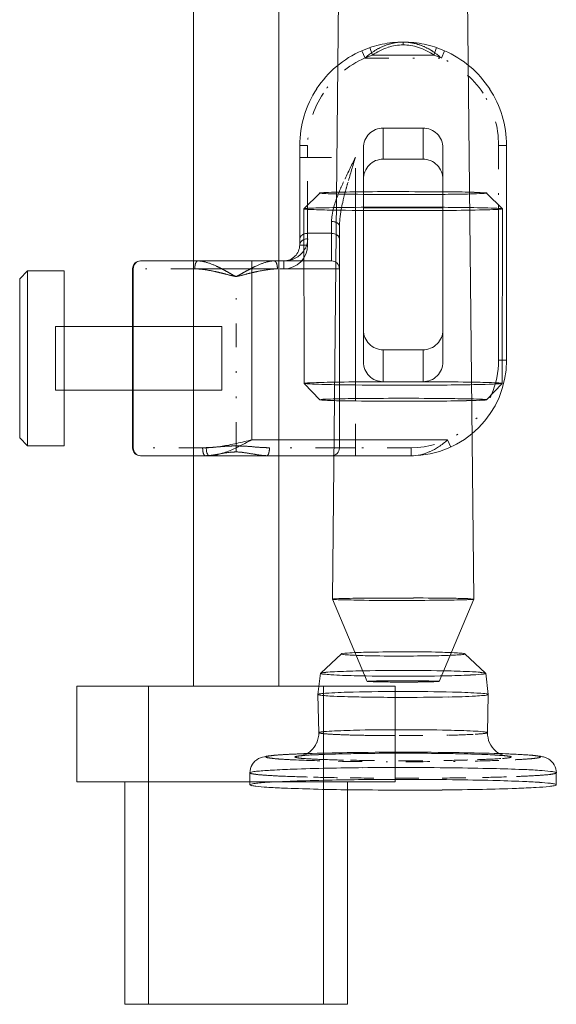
# Model space of a CAD drawing. Header units: millimetres. Extents: x -48 to 1379, y -71 to 1988.
# Tile 13 of 20: x 464 to 532, y 1370 to 1494. Entities that reach past the tile are written whole.
import ezdxf

# ---------------------------------------------------------------- set-up
doc = ezdxf.new("R2010")
doc.units = ezdxf.units.MM
doc.header["$MEASUREMENT"] = 0
doc.linetypes.add('DASHEDBIDOT', pattern=[12.4, 3, -3, 0.2, -3, 0.2, -3])
for name, color, linetype, true_color in [('Default', 7, 'Continuous', 0xffffff), ('sichtbar', 7, 'Continuous', 0xffffff), ('Tang verdeckt', 7, 'Continuous', 0xffffff), ('Tangente', 7, 'Continuous', 0xffffff), ('unsichtbar', 7, 'Continuous', 0xffffff)]:
    doc.layers.add(name, color=color, linetype=linetype, true_color=true_color)

msp = doc.modelspace()

# ---------------------------------------------------------------- linework, layer by layer
at = {"layer": 'Default', "color": 4, "linetype": 'Continuous', "lineweight": 5, "true_color": 0x00ffff}
for p, q in [((512.58, 1491.47), (512.58, 1491.12)), ((508.39, 1490.78), (508.71, 1489.83)), ((516.79, 1490.78), (516.46, 1489.83)), ((499.58, 1466.68), (499.58, 1476.95)), ((510.08, 1476.75), (515.08, 1476.75)), ((500.58, 1467.42), (500.58, 1471)), ((503.58, 1468.91), (503.58, 1467.42)), ((504.58, 1468.29), (504.58, 1466.68)), ((499.58, 1465.95), (499.58, 1466.68)), ((500.58, 1466.73), (500.58, 1467.42)), ((503.58, 1467.42), (503.58, 1463.95)), ((504.58, 1466.68), (504.58, 1462.95)), ((499.58, 1465.95), (500.58, 1465.95)), ((486.78, 1463.95), (479.58, 1463.95)), ((493.58, 1463.95), (493.58, 1462.95)), ((500.1, 1463.95), (496.38, 1463.95)), ((497.58, 1463.95), (497.58, 1462.95)), ((503.58, 1463.95), (500.1, 1463.95)), ((465.38, 1462.69), (465.38, 1451.7)), ((469.98, 1451.7), (469.98, 1462.69)), ((486.38, 1462.95), (493.58, 1462.95)), ((504.58, 1462.95), (500.1, 1462.95)), ((464.38, 1461.69), (464.38, 1451.7)), ((468.88, 1451.7), (468.88, 1455.7)), ((489.78, 1451.7), (489.78, 1455.7)), ((464.38, 1451.7), (464.38, 1441.7)), ((465.38, 1451.7), (465.38, 1440.7)), ((468.88, 1447.7), (468.88, 1451.7)), ((469.98, 1440.7), (469.98, 1451.7)), ((489.78, 1447.7), (489.78, 1451.7)), ((525.03, 1451.45), (524.58, 1451.45)), ((518.58, 1440.54), (518.17, 1441.45)), ((487.71, 1439.45), (479.58, 1439.45)), ((503.58, 1439.45), (495.46, 1439.45)), ((506.58, 1439.45), (503.58, 1439.45)), ((502.22, 1412.09), (502.21, 1412.08)), ((522.96, 1412.08), (522.95, 1412.09))]:
    msp.add_line(p, q, dxfattribs=at)
at = {"layer": 'Default', "color": 4, "linetype": 'DASHEDBIDOT', "lineweight": 5, "true_color": 0x00ffff}
for p, q in [((507.39, 1490.39), (507.79, 1489.47)), ((517.79, 1490.39), (517.39, 1489.47)), ((499.58, 1478.47), (500.58, 1478.47)), ((525.58, 1478.47), (524.58, 1478.47)), ((499.58, 1476.95), (500.58, 1476.95)), ((500.58, 1471), (500.58, 1476.95)), ((486.38, 1462.95), (478.58, 1462.95)), ((500.1, 1462.95), (496.78, 1462.95)), ((491.58, 1462), (491.58, 1461.97)), ((525.58, 1451.45), (525.03, 1451.45)), ((487.38, 1440.45), (478.58, 1440.45)), ((491.58, 1439.91), (491.58, 1440.68)), ((504.58, 1440.45), (495.78, 1440.45)), ((506.58, 1440.45), (504.58, 1440.45)), ((506.58, 1439.45), (506.58, 1440.45)), ((513.58, 1439.45), (513.58, 1440.45))]:
    msp.add_line(p, q, dxfattribs=at)
at = {"layer": 'Default', "color": 131, "linetype": 'Continuous', "lineweight": 5, "true_color": 0xa0ffff}
for p, q in [((471.58, 1410.45), (491.58, 1410.45)), ((491.58, 1410.45), (502.01, 1410.45)), ((502.01, 1410.45), (511.58, 1410.45)), ((471.58, 1398.45), (491.58, 1398.45)), ((491.58, 1398.45), (493.33, 1398.45)), ((493.33, 1398.45), (511.58, 1398.45)), ((477.58, 1370.45), (491.58, 1370.45)), ((491.58, 1370.45), (505.58, 1370.45))]:
    msp.add_line(p, q, dxfattribs=at)
at = {"layer": 'Default', "color": 4, "linetype": 'Continuous', "lineweight": 5, "true_color": 0x00ffff}
for centre, radius, start, end in [((512.6, 1478.42), 13.05, 101.7715, 113.5116), ((512.59, 1478.46), 13.01, 90.0123, 101.7715), ((512.59, 1485.08), 6.04, 90.0222, 108.3421), ((512.58, 1478.42), 13.05, 78.2356, 89.9967), ((512.57, 1485), 6.12, 71.6883, 89.8981), ((512.6, 1478.51), 12.96, 66.4336, 78.2356), ((512.57, 1478.49), 12.98, 113.5159, 146.7833), ((512.6, 1478.4), 12.07, 108.8019, 111.1568), ((513.18, 1483.28), 7.93, 108.3421, 124.3055), ((512.03, 1483.34), 7.86, 55.6377, 71.6883), ((512.58, 1478.47), 12.01, 68.7895, 71.152), ((512.59, 1478.48), 12.99, 33.1997, 66.4219), ((512.59, 1478.44), 12.03, 111.1568, 113.516), ((512.6, 1478.51), 11.96, 66.4221, 68.7895), ((512.6, 1478.47), 13.01, 146.7833, 180), ((512.57, 1478.47), 13.01, 0, 33.1997), ((510.08, 1478.16), 2.5, 89.9851, 180), ((515.08, 1478.16), 2.5, 0, 90.0149), ((510.08, 1474.28), 2.47, 90, 135.4913), ((515.08, 1474.28), 2.47, 44.5087, 90), ((510.16, 1474.2), 2.57, 135.4913, 180), ((515.01, 1474.2), 2.57, 0, 44.5087), ((502.32, 1473.44), 0.986, 255.9308, 263.8153), ((502.11, 1472.46), 0.0399, 98.3066, 134.6673), ((502.61, 1469.09), 3.44, 94.4566, 98.3066), ((503.32, 1459.95), 12.61, 92.1236, 94.4566), ((506.51, 1373.96), 98.66, 91.2895, 92.1236), ((526.68, 1463.56), 23.92, 157.7915, 160.5718), ((509.37, 1246.67), 225.98, 90.49, 91.2895), ((549.43, 1461.11), 45.6, 165.3827, 167.0859), ((512.58, 871.04), 601.63, 90, 90.48999), ((512.58, 871.04), 601.62, 89.4402, 90), ((516.85, 1308.13), 164.52, 88.3697, 89.4402), ((520.18, 1425.04), 47.55, 86.5765, 88.3697), ((522.52, 1476.09), 3.65, 274.0345, 278.8844), ((523.02, 1472.42), 0.0939, 45.3327, 86.5765), ((502.83, 1478.08), 5.66, 263.8153, 267.4093), ((505.55, 1538.22), 65.86, 267.4093, 268.4627), ((508.55, 1650.17), 177.85, 268.4627, 269.4503), ((516.18, 1467.26), 12.78, 160.5718, 164.3761), ((524.44, 1466.84), 19.96, 167.0859, 169.6606), ((512.58, 2070.26), 597.96, 269.45033, 269.98897), ((512.58, 2076.97), 604.67, 269.98897, 270.46156), ((515.46, 1720.33), 248.02, 270.4616, 271.1995), ((518.25, 1586.77), 114.43, 271.1995, 271.9741), ((521.64, 1488.57), 16.17, 271.9741, 274.0345), ((500.11, 1470.47), 0.04, 99.9565, 134.6673), ((500.1, 1470.5), 0.0236, 180.1832, 265.059), ((500.5, 1468.23), 2.32, 95.462, 99.9565), ((501.94, 1491.82), 21.43, 265.059, 267.6253), ((501.09, 1462.11), 8.47, 92.6154, 95.462), ((503.94, 1399.59), 71.06, 91.6328, 92.6154), ((505.01, 1565.85), 95.52, 267.6253, 269.1942), ((507.49, 1275.14), 195.55, 90.5602, 91.6328), ((512.48, 1468.3), 8.94, 164.3761, 171.0047), ((512.29, 2082.87), 612.59, 269.19417, 269.81367), ((520.41, 1467.57), 15.86, 169.6606, 174.0388), ((512.58, 754.02), 716.69, 90, 90.56025), ((512.77, 2232.24), 761.96, 269.81367, 270.40428), ((512.58, 754.03), 716.68, 89.39443, 90), ((516.28, 1735.22), 264.93, 270.4043, 271.4059), ((518.53, 1316.7), 153.98, 88.0879, 89.3944), ((520.31, 1570.74), 100.4, 271.4059, 272.2328), ((522.37, 1431.69), 38.93, 86.0847, 88.0879), ((523.65, 1485.18), 14.77, 272.2328, 274.3886), ((524.48, 1474.33), 3.89, 274.3886, 278.8337), ((525.02, 1470.43), 0.0981, 45.3327, 86.0847), ((525.08, 1470.5), 0.0139, 278.8337, 359.8168), ((508.84, 1468.88), 5.25, 171.0047, 179.6555), ((503.58, 1467.3), 1.61, 73.8368, 90), ((503.75, 1467.87), 1.01, 53.3986, 73.8368), ((514.01, 1468.24), 9.43, 174.0388, 179.7194), ((503.95, 1468.15), 0.668, 30.3295, 53.3986), ((504.19, 1468.29), 0.39, 0.0002, 30.3295), ((500.55, 1466.21), 1.21, 101.0694, 112.8436), ((500.56, 1465.58), 1.15, 101.7938, 114.1957), ((500.58, 1466.05), 1.36, 90, 101.0694), ((500.58, 1465.46), 1.27, 90, 101.7938), ((497.88, 1466.76), 2.71, 342.1949, 359.5848), ((503.58, 1466.14), 1.27, 53.7462, 90), ((503.98, 1466.68), 0.604, 0, 53.7462), ((497.58, 1465.95), 3, 270.0264, 0.0111), ((497.55, 1465.97), 2.03, 315.0232, 359.477), ((497.95, 1466.73), 2.63, 324.5561, 342.1949), ((479.58, 1462.95), 1, 90, 180), ((479.58, 1463.06), 0.89, 90, 136.9749), ((497.58, 1465.94), 1.99, 270.0404, 315.0232), ((479.7, 1462.95), 1.05, 136.9749, 180), ((510.08, 1455.27), 2.5, 180, 270.0149), ((515.08, 1455.27), 2.5, 269.9851, 0), ((510.08, 1451.26), 2.5, 180, 270.0149), ((515.08, 1451.26), 2.5, 269.9851, 0), ((500.16, 1448.54), 0.0154, 97.7423, 180.1832), ((500.21, 1448.6), 0.089, 223.3181, 266.0443), ((500.93, 1442.88), 5.73, 93.8241, 97.7423), ((502.81, 1486.19), 37.77, 266.0443, 268.0705), ((501.83, 1429.39), 19.25, 92.1917, 93.8241), ((504.76, 1352.79), 95.9, 91.4603, 92.1917), ((506.45, 1594.12), 145.76, 268.0705, 269.3518), ((507.53, 1244.29), 204.44, 90.6643, 91.4603), ((512.56, 2134.23), 685.91, 269.3518, 269.94246), ((512.28, 834.35), 614.41, 90.20517, 90.66433), ((512.61, 2182.73), 734.41, 269.94246, 270.54241), ((512.89, 835.7), 613.06, 89.32352, 89.79483), ((517.84, 1629.94), 181.59, 270.5424, 271.749), ((517.84, 1254.65), 194.08, 88.4859, 89.3235), ((520.8, 1366.72), 81.97, 87.4945, 88.4859), ((521.56, 1508.05), 59.64, 271.749, 272.8211), ((524.02, 1440.32), 8.3, 84.3785, 87.4945), ((524.19, 1454.8), 6.32, 272.8211, 276.1141), ((524.65, 1446.71), 1.88, 78.775, 84.3785), ((524.68, 1450.16), 1.67, 276.1141, 281.0683), ((525, 1448.56), 0.0333, 281.0683, 316.6819), ((525.01, 1448.54), 0.0111, 359.8168, 78.775), ((502.86, 1440.56), 5.98, 93.4247, 97.4661), ((502.14, 1446.53), 0.0686, 223.3181, 265.6601), ((503.98, 1470.85), 24.46, 265.6601, 267.8526), ((503.86, 1423.92), 22.66, 91.8835, 93.4247), ((506.97, 1329.25), 117.38, 91.2063, 91.8835), ((509.66, 1201.57), 245.09, 90.47, 91.2063), ((512.58, 845.04), 601.63, 90, 90.46998), ((512.58, 845.04), 601.63, 89.49383, 90), ((516.04, 1235.66), 210.99, 88.6391, 89.4938), ((519.05, 1362.52), 84.1, 87.6213, 88.6391), ((522.28, 1440.26), 6.29, 83.9004, 87.6213), ((522.42, 1451.41), 4.98, 273.8974, 277.3978), ((522.84, 1445.47), 1.05, 76.2501, 83.9004), ((523.05, 1446.51), 0.0411, 277.3978, 316.6819), ((506.63, 1541.6), 95.26, 267.8526, 269.2235), ((512.34, 1962.44), 516.14, 269.2235, 269.8124), ((512.72, 2079.46), 633.15, 269.81241, 270.35229), ((514.91, 1723.53), 277.22, 270.3523, 271.1682), ((518.1, 1566.89), 120.54, 271.1682, 271.9231), ((521.56, 1464.03), 17.63, 271.9231, 273.8974), ((479.58, 1440.45), 1, 180, 270), ((479.7, 1440.45), 1.05, 180, 223.0251), ((487.78, 1450.61), 10.16, 270.3578, 276.8289), ((490.62, 1440.45), 2.78, 180, 189.6862), ((486.26, 1463.3), 22.94, 276.8289, 281.1351), ((484.1, 1474.25), 34.1, 281.1351, 282.817), ((483.91, 1456.71), 17.99, 292.6237, 295.8427), ((462.37, 1569.76), 132.05, 282.817, 283.6717), ((459.36, 1507.41), 74.31, 295.8427, 297.4262), ((513.08, 1446.47), 7.12, 293.7541, 303.813), ((511.83, 1448.35), 9.37, 303.813, 312.5752), ((479.58, 1440.34), 0.89, 223.0251, 270), ((489.17, 1440.2), 1.31, 189.6862, 203.8007), ((488.52, 1439.91), 0.596, 203.8007, 225.2786), ((488.2, 1439.59), 0.143, 225.2786, 270), ((488.15, 1443.86), 4.42, 270.6171, 284.1928), ((486.43, 1450.65), 11.42, 284.1928, 292.6237), ((513.58, 1444.95), 5.51, 270.0014, 282.2677), ((513.42, 1445.71), 6.28, 282.2677, 293.7541), ((503.97, 1420), 1.43, 95.5046, 101.3075), ((503.72, 1421.41), 0.0386, 202.8735, 266.6185), ((506.26, 1464.33), 43.03, 266.6185, 268.4301), ((504.47, 1414.78), 6.68, 92.303, 95.5046), ((507.19, 1347.15), 74.37, 91.3436, 92.303), ((509.11, 1568.47), 147.2, 268.4301, 269.4513), ((510.04, 1225.72), 195.83, 90.4129, 91.3436), ((512.58, 1931.09), 509.85, 269.4513, 270), ((512.5, 884.22), 537.33, 89.851, 90.4129), ((512.58, 1931.1), 509.85, 270, 270.4943), ((512.72, 968.76), 452.8, 89.2368, 89.851), ((515.36, 1609.34), 188.08, 270.4943, 271.3082), ((517.75, 1346.23), 75.3, 87.7307, 89.2368), ((517.85, 1500.23), 78.94, 271.3082, 272.2347), ((520.05, 1404.3), 17.17, 85.2615, 87.7307), ((520.63, 1428.92), 7.58, 272.2347, 275.2252), ((521.16, 1423.12), 1.76, 275.2252, 280.0694), ((521.46, 1421.4), 0.0176, 0.5989, 85.2615), ((521.47, 1421.4), 0.0138, 280.0694, 337.1265), ((504.84, 1414.52), 0.0105, 132.9625, 229.4415), ((504.95, 1414.4), 0.169, 96.0668, 132.9625), ((504.92, 1414.61), 0.133, 229.4415, 253.7238), ((505.2, 1415.55), 1.11, 253.7238, 264.1116), ((507.34, 1391.94), 22.76, 92.9386, 96.0668), ((507.03, 1433.29), 18.95, 264.1116, 266.6193), ((509.24, 1470.76), 56.48, 266.6193, 268.8102), ((509.78, 1344.36), 70.4, 91.0584, 92.9386), ((512.58, 1631.54), 217.3, 268.8102, 269.927), ((512.58, 1192.62), 222.16, 90, 91.0584), ((512.59, 1640.33), 226.08, 269.927, 270.9867), ((512.58, 1192.62), 222.17, 88.9474, 90), ((515.17, 1490.33), 76.06, 270.9867, 272.8135), ((515.36, 1343.43), 71.33, 87.0897, 88.9474), ((517.42, 1444.62), 30.3, 272.8135, 274.6268), ((517.52, 1386.04), 28.67, 85.3312, 87.0897), ((519.54, 1410.79), 3.84, 80.5236, 85.3312), ((519.58, 1417.96), 3.55, 274.6268, 279.9287), ((519.98, 1413.4), 1.19, 74.0844, 80.5236), ((520.08, 1415.07), 0.617, 279.9287, 293.6114), ((520.29, 1414.48), 0.0688, 47.0375, 74.0844), ((520.32, 1414.52), 0.0125, 293.6114, 47.0375), ((502.23, 1412.07), 0.0174, 172.9957, 242.8279), ((502.28, 1412.02), 0.095, 105.3638, 132.9625), ((502.41, 1412.44), 0.426, 242.8279, 256.0959), ((502.73, 1410.38), 1.79, 99.0705, 105.3638), ((502.79, 1413.94), 1.98, 256.0959, 264.0304), ((503.32, 1406.69), 5.53, 94.7063, 99.0705), ((504.92, 1434.36), 22.5, 264.0304, 266.3808), ((505.85, 1375.96), 36.37, 93.0052, 94.7063), ((507.86, 1480.8), 69.04, 266.3808, 268.8006), ((508.73, 1321.08), 91.32, 91.0717, 93.0052), ((512.58, 1115.23), 297.21, 90, 91.0717), ((512.58, 1115.23), 297.21, 88.9116, 90), ((516.13, 1511.67), 99.93, 271.0176, 272.8277), ((516.56, 1324.59), 87.81, 86.9093, 88.9116), ((519.12, 1451.13), 39.31, 272.8277, 274.7693), ((519.41, 1377.43), 34.9, 85.2939, 86.9093), ((521.77, 1406.05), 6.17, 81.4522, 85.2939), ((522.07, 1415.73), 3.79, 274.7693, 281.0266), ((522.38, 1410.08), 2.1, 75.359, 81.4522), ((522.64, 1412.82), 0.823, 281.0266, 291.9304), ((522.88, 1412.02), 0.0993, 47.0375, 75.359), ((522.94, 1412.07), 0.02, 291.9304, 7.0043), ((512.58, 1706.39), 294.68, 268.8006, 269.9718), ((508.54, 1406.38), 4.71, 92.8249, 95.9988), ((508.07, 1411.07), 0.0238, 202.8735, 267.2279), ((509.86, 1448.11), 37.1, 267.2279, 268.775), ((509.09, 1395.12), 15.99, 91.5682, 92.8249), ((510.66, 1337.98), 73.15, 90.9807, 91.5682), ((511.29, 1514.97), 103.98, 268.775, 269.5254), ((511.69, 1277.95), 133.19, 90.4016, 90.9807), ((512.58, 1670.95), 259.97, 269.5254, 270), ((512.58, 1149.93), 261.21, 89.988, 90.4016), ((512.59, 1711.04), 299.33, 269.9718, 271.0176), ((512.58, 1670.95), 259.97, 270, 270.4117), ((512.58, 1152.7), 258.44, 89.512, 89.988), ((513.51, 1542.13), 131.14, 270.4117, 270.9913), ((513.93, 1310.23), 100.9, 88.7502, 89.512), ((514.83, 1465.67), 54.67, 270.9913, 272.3735), ((515.37, 1376.53), 34.59, 87.1176, 88.7502), ((517.1, 1411.07), 0.0277, 272.3735, 337.1265), ((517.11, 1411.07), 0.0105, 337.1265, 87.1176), ((501.91, 1409.41), 0.0252, 111.5478, 172.9957), ((501.9, 1409.42), 0.0206, 181.1321, 244.6566), ((502.21, 1408.66), 0.834, 101.3584, 111.5478), ((502.12, 1409.87), 0.519, 244.6566, 256.6858), ((502.46, 1411.3), 2, 256.6858, 263.3293), ((502.67, 1406.36), 3.18, 95.6087, 101.3584), ((504.06, 1425.02), 15.8, 263.3293, 265.6888), ((504.81, 1384.56), 25.09, 93.5627, 95.6087), ((507.82, 1336.19), 73.55, 91.1713, 93.5627), ((512.58, 1103.23), 306.56, 90, 91.1713), ((512.58, 1103.23), 306.56, 88.8437, 90), ((517.23, 1333.23), 76.51, 86.5291, 88.8437), ((520.29, 1383.76), 25.89, 84.3257, 86.5291), ((522.28, 1413.96), 4.69, 275.0209, 279.758), ((522.6, 1407), 2.54, 77.2826, 84.3257), ((522.86, 1410.57), 1.25, 279.758, 289.0987), ((523.02, 1408.88), 0.608, 66.1714, 77.2826), ((523.26, 1409.42), 0.0234, 7.0043, 66.1714), ((523.26, 1409.42), 0.0253, 289.0987, 358.8679), ((505.41, 1442.88), 33.72, 265.6888, 267.3687), ((508.92, 1519.31), 110.23, 267.3687, 268.2978), ((510.82, 1583.14), 174.08, 268.2978, 269.1968), ((512.57, 1708.07), 299.02, 269.1968, 269.8827), ((512.6, 1724.67), 315.62, 269.8827, 271.036), ((516.71, 1497.57), 88.49, 271.036, 273.2144), ((519.86, 1441.4), 32.23, 273.2144, 275.0209), ((499, 1404.55), 2.98, 335.911, 1.1336), ((502, 1404.61), 0.0232, 110.3371, 181.1321), ((502.35, 1403.67), 1.03, 100.37, 110.3371), ((502.97, 1400.32), 4.44, 94.6665, 100.37), ((505.98, 1363.45), 41.43, 92.801, 94.6665), ((508.97, 1302.25), 102.7, 91.0297, 92.801), ((512.58, 1101.13), 303.86, 90, 91.0297), ((512.58, 1101.13), 303.85, 88.9318, 90), ((516.49, 1310.82), 94.12, 87.0124, 88.9318), ((519.49, 1368.29), 36.58, 85.1411, 87.0124), ((522.22, 1400.42), 4.33, 79.7, 85.1411), ((522.81, 1403.65), 1.05, 69.7899, 79.7), ((523.17, 1404.61), 0.0233, 358.8679, 69.7899), ((526.17, 1404.55), 2.98, 178.8664, 204.089), ((499.01, 1404.55), 2.96, 310.6004, 335.911), ((526.15, 1404.55), 2.96, 204.089, 229.3996), ((505.14, 1264.93), 137.14, 91.9348, 93.2984), ((499.19, 1404.23), 2.6, 288.9827, 300.1567), ((499, 1404.56), 2.98, 300.1567, 310.6004), ((509.13, 1149.89), 252.24, 90.8168, 91.9601), ((508.22, 1254.37), 147.62, 91.5845, 92.7045), ((508.38, 1250.34), 151.65, 91.6463, 92.3171), ((510.62, 1172.35), 229.67, 90.7161, 91.6463), ((510.76, 1162.43), 239.59, 90.6963, 91.5845), ((512.58, 907.89), 494.27, 90, 90.8168), ((512.57, 1016.19), 385.84, 89.9985, 90.7161), ((512.58, 1012.22), 389.81, 90, 90.6963), ((512.58, 907.89), 494.27, 89.1832, 90), ((512.4, 996.48), 405.55, 89.2794, 89.9744), ((512.58, 1012.22), 389.81, 89.3031, 90), ((514.41, 1162.63), 239.39, 88.4138, 89.3031), ((514.65, 1175.4), 226.62, 88.3496, 89.2794), ((516.03, 1149.89), 252.24, 88.0399, 89.1832), ((516.96, 1254.56), 147.43, 87.294, 88.4138), ((516.9, 1253.45), 148.53, 87.6688, 88.3496), ((526.17, 1404.56), 2.98, 229.3996, 239.8433), ((520.02, 1264.76), 137.31, 86.6966, 88.0626), ((525.98, 1404.23), 2.6, 239.8433, 251.0173), ((495.41, 1399.52), 2.09, 118.7744, 149.0674), ((495.42, 1399.51), 2.1, 104.3137, 118.7744), ((496.67, 1394.6), 7.16, 96.4921, 104.3137), ((498.69, 1376.88), 25, 93.2984, 96.4921), ((498.42, 1406.48), 4.98, 285.6401, 288.9827), ((499.93, 1401.16), 0.556, 94.7939, 108.2417), ((503.83, 1354.68), 47.21, 93.3377, 94.7939), ((502.76, 1369.88), 31.98, 92.7045, 95.1112), ((504.9, 1336.4), 65.51, 92.3171, 93.3377), ((520.31, 1337.28), 64.64, 86.6367, 87.6688), ((522.41, 1369.89), 31.96, 84.8888, 87.294), ((521.38, 1355.44), 46.44, 85.1815, 86.6367), ((526.75, 1406.48), 4.98, 251.0173, 254.3599), ((525.24, 1401.17), 0.548, 71.7583, 85.1815), ((526.5, 1377.09), 24.79, 83.4813, 86.6966), ((528.04, 1390.62), 11.17, 81.4338, 83.4813), ((528.84, 1395.92), 5.81, 78.5948, 81.4338), ((529.36, 1398.49), 3.19, 69.7869, 78.5948), ((529.7, 1399.41), 2.21, 59.2003, 69.7869), ((529.78, 1399.54), 2.06, 29.7651, 59.2003), ((495.35, 1399.55), 2.02, 149.0674, 179.9119), ((493.38, 1399.56), 0.0419, 110.86, 180), ((493.97, 1397.99), 1.72, 100.699, 110.86), ((494.92, 1393), 6.8, 95.2596, 100.699), ((499.17, 1346.75), 53.24, 93.3165, 95.2596), ((502.41, 1290.89), 109.19, 91.945, 93.3165), ((509.22, 1090.3), 309.9, 91.131, 91.945), ((511.36, 982.2), 418.03, 90.5264, 91.131), ((512.58, 848.65), 551.58, 90, 90.5264), ((512.58, 848.65), 551.58, 89.3537, 90), ((514.71, 1037.39), 362.82, 88.5567, 89.3537), ((517.72, 1156.85), 243.33, 87.6739, 88.5567), ((524.46, 1322.61), 77.44, 86.1088, 87.6739), ((527.23, 1363.45), 36.5, 83.9076, 86.1088), ((530.63, 1395.26), 4.51, 77.6424, 83.9076), ((529.81, 1399.55), 2.03, 0.0881, 29.7651), ((531.35, 1398.55), 1.15, 66.2055, 77.6424), ((531.8, 1399.56), 0.0381, 0, 66.2055), ((493.97, 1396.49), 1.72, 100.699, 110.86), ((494.92, 1391.5), 6.8, 95.2596, 100.699), ((499.17, 1345.26), 53.24, 93.3165, 95.2596), ((502.41, 1289.39), 109.19, 91.945, 93.3165), ((509.22, 1088.8), 309.9, 91.131, 91.945), ((511.36, 980.7), 418.03, 90.5264, 91.131), ((512.58, 847.15), 551.58, 90, 90.5264), ((512.58, 847.15), 551.58, 89.3537, 90), ((514.71, 1035.9), 362.82, 88.5567, 89.3537), ((517.72, 1155.35), 243.33, 87.6739, 88.5567), ((524.46, 1321.11), 77.44, 86.1088, 87.6739), ((527.23, 1361.95), 36.5, 83.9076, 86.1088), ((530.63, 1393.76), 4.51, 77.6424, 83.9076), ((531.35, 1397.05), 1.15, 66.2055, 77.6424), ((493.38, 1398.06), 0.0419, 110.86, 180), ((493.37, 1398.06), 0.0381, 180, 246.2055), ((493.82, 1399.07), 1.15, 246.2055, 257.6424), ((494.54, 1402.36), 4.51, 257.6424, 263.9076), ((497.93, 1434.16), 36.5, 263.9076, 266.1088), ((500.71, 1475.01), 77.44, 266.1088, 267.6739), ((507.45, 1640.77), 243.33, 267.6739, 268.5567), ((510.3, 1754.03), 356.63, 268.5567, 269.2943), ((512.57, 1938.01), 540.62, 269.2943, 269.8933), ((512.6, 1955.64), 558.26, 269.8933, 270.501), ((513.9, 1807.27), 409.88, 270.501, 271.2103), ((516.4, 1688.84), 291.42, 271.2103, 272.0494), ((523.3, 1495.93), 98.39, 272.0494, 273.4936), ((526.44, 1444.51), 46.88, 273.4936, 275.5626), ((530.44, 1403.4), 5.57, 275.5626, 281.5689), ((531.28, 1399.3), 1.38, 281.5689, 292.4095), ((531.8, 1398.06), 0.0381, 0, 66.2055), ((531.79, 1398.06), 0.0398, 292.4095, 0)]:
    msp.add_arc(centre, radius, start, end, dxfattribs=at)
at = {"layer": 'Default', "color": 4, "linetype": 'DASHEDBIDOT', "lineweight": 5, "true_color": 0x00ffff}
for centre, radius, start, end in [((512.73, 1484.74), 6.75, 101.7892, 112.8806), ((512.59, 1485.4), 6.08, 90.0947, 101.7892), ((512.58, 1485.39), 6.08, 78.269, 89.9717), ((512.44, 1484.74), 6.75, 67.1675, 78.269), ((514.33, 1481.96), 9.96, 122.5828, 131.0624), ((513.07, 1483.94), 7.62, 112.8806, 122.5828), ((512.12, 1483.97), 7.59, 57.3976, 67.1675), ((510.91, 1482.07), 9.84, 48.819, 57.3976), ((512.57, 1478.49), 11.98, 113.5151, 146.7854), ((512.59, 1478.48), 11.99, 33.1988, 66.4193), ((512.6, 1478.47), 12.01, 146.7854, 180.0048), ((512.57, 1478.47), 12.01, 0.0015, 33.1988), ((647.04, 1407.06), 156.89, 153.5456, 154.7875), ((761.24, 1398.7), 266.41, 162.9182, 163.615), ((529.36, 1462.46), 26.82, 154.7875, 157.7915), ((545.37, 1462.17), 41.4, 163.615, 165.3827), ((500.14, 1466.68), 0.557, 141.7166, 180), ((500.22, 1465.95), 0.635, 143.5942, 180), ((500.46, 1466.43), 0.963, 112.8436, 141.7166), ((500.48, 1465.75), 0.962, 114.1957, 143.5942), ((497.71, 1466.9), 2.92, 296.6326, 324.5561), ((487.1, 1463.44), 0.636, 133.1147, 155.3384), ((486.78, 1463.77), 0.175, 90, 133.1147), ((486.77, 1460.65), 3.3, 74.0212, 89.7641), ((484.99, 1454.44), 9.76, 64.8896, 74.0212), ((498.17, 1454.42), 9.78, 106.0903, 115.2589), ((496.42, 1460.48), 3.47, 90.6669, 106.0903), ((496.38, 1463.77), 0.174, 46.798, 90), ((496.06, 1463.44), 0.636, 24.5913, 46.798), ((497.58, 1467.16), 3.21, 270.0296, 296.6326), ((488.88, 1462.95), 2.49, 169.6836, 180), ((486.36, 1455.19), 7.76, 82.4283, 89.8516), ((487.69, 1463.16), 1.29, 155.3384, 169.6836), ((484.82, 1443.59), 19.46, 77.7438, 82.4283), ((482.79, 1434.25), 29.02, 76.6098, 77.7438), ((482.49, 1449.1), 15.66, 62.6593, 64.8896), ((475.28, 1435.15), 31.36, 61.0832, 62.6593), ((464.81, 1416.2), 53.01, 60.8221, 61.0832), ((509.41, 1432.48), 34.43, 118.8918, 119.2909), ((507.37, 1436.17), 30.21, 117.3713, 118.8918), ((500.68, 1449.1), 15.66, 115.2589, 117.3713), ((500.27, 1434.73), 28.53, 102.2512, 103.4043), ((498.27, 1443.92), 19.12, 97.5573, 102.2512), ((496.84, 1454.73), 8.22, 90.3955, 97.5573), ((495.47, 1463.16), 1.29, 10.2864, 24.5913), ((494.28, 1462.95), 2.5, 0, 10.2864), ((477.33, 1411.31), 52.6, 75.7674, 76.6098), ((523.02, 1591.43), 133.23, 255.7674, 256.3129), ((372.72, 1251.27), 241.9, 60.6999, 60.8221), ((494.32, 1467.97), 6.59, 240.6999, 244.2989), ((491.72, 1462.58), 0.594, 244.2989, 256.2982), ((491.66, 1462.67), 0.701, 256.3129, 263.8365), ((491.57, 1462.2), 0.2, 273.7351, 296.156), ((491.58, 1462.23), 0.258, 271.4698, 283.7434), ((457.4, 1601.96), 144.11, 283.7434, 284.2617), ((487.69, 1470.1), 9.01, 296.156, 299.4797), ((567.8, 1328.4), 153.77, 119.2909, 119.4797), ((505.61, 1412.29), 51.6, 103.4043, 104.2617), ((487.35, 1451.57), 11.12, 270.1756, 273.4005), ((490.47, 1440.45), 3.09, 180, 189.0675), ((484.47, 1500.02), 59.66, 273.4005, 274.7929), ((492.81, 1400.58), 40.13, 92.9583, 94.7929), ((491.64, 1423.19), 17.49, 90.1794, 92.9583), ((491.57, 1424.72), 15.96, 87.0311, 89.9523), ((490.24, 1399), 41.72, 85.2241, 87.0311), ((498.6, 1499.13), 58.77, 265.2241, 266.5991), ((495.89, 1453.4), 12.95, 266.5991, 269.5284), ((492.69, 1440.45), 3.09, 350.9529, 0), ((488.73, 1440.17), 1.33, 189.0675, 202.8949), ((488.03, 1439.87), 0.562, 202.8949, 223.6502), ((487.71, 1439.57), 0.118, 223.6502, 270), ((487.68, 1444.19), 4.74, 270.3092, 277.2257), ((485.25, 1463.32), 24.03, 277.2257, 280.2959), ((492.98, 1420.81), 19.19, 96.5206, 100.2959), ((491.64, 1432.47), 7.45, 90.4589, 96.5206), ((491.57, 1433.13), 6.79, 83.4546, 89.8752), ((490.12, 1420.53), 19.46, 79.6649, 83.4546), ((497.73, 1462.25), 22.94, 259.6649, 262.7767), ((495.54, 1444.95), 5.5, 262.7767, 269.1329), ((495.46, 1439.57), 0.117, 270, 316.4188), ((495.13, 1439.87), 0.562, 316.4188, 337.1571), ((494.42, 1440.17), 1.33, 337.1571, 350.9529), ((502, 1404.61), 0.0205, 181.1321, 244.7896), ((502.21, 1405.07), 0.523, 244.7896, 256.764), ((502.56, 1406.52), 2.01, 256.764, 263.3768), ((504.17, 1420.39), 15.98, 263.3768, 265.7233), ((505.52, 1438.44), 34.08, 265.7233, 267.3942), ((509.02, 1515.43), 111.15, 267.3942, 268.3195), ((516.82, 1488.26), 83.98, 271.064, 273.2999), ((519.93, 1434.33), 29.96, 273.2999, 275.1732), ((522.26, 1408.64), 4.16, 275.1732, 280.2016), ((522.8, 1405.62), 1.09, 280.2016, 289.8981), ((523.16, 1404.61), 0.0243, 289.8981, 358.8679), ((510.89, 1579.33), 175.08, 268.3195, 269.2159), ((512.57, 1702.11), 297.86, 269.2159, 269.9031), ((512.6, 1715.75), 311.51, 269.9031, 271.064), ((500.96, 1347.91), 54.05, 92.8021, 94.1997), ((505.6, 1253.17), 148.9, 91.9601, 92.8021), ((520.35, 1276.13), 125.93, 86.3172, 88.0399), ((495.36, 1401.56), 0.0236, 162.0902, 236.4098), ((495.38, 1401.55), 0.0459, 113.7797, 162.0902), ((495.56, 1401.87), 0.397, 236.4098, 253.3645), ((495.73, 1400.75), 0.918, 103.2803, 113.7797), ((495.9, 1402.99), 1.57, 253.3645, 260.9275), ((496.28, 1398.44), 3.29, 96.5463, 103.2803), ((497.28, 1411.66), 10.34, 260.9275, 263.8676), ((498.99, 1374.82), 27.07, 94.1997, 96.5463), ((498.64, 1424.31), 23.07, 263.8676, 266.2994), ((503.2, 1494.73), 93.64, 266.2994, 267.5062), ((499.08, 1401.5), 0.123, 99.8424, 144.372), ((499, 1401.56), 0.0219, 144.372, 247.5563), ((499.44, 1402.61), 1.16, 247.5563, 259.9058), ((500.83, 1391.42), 10.35, 95.1112, 99.8424), ((507.63, 1596.41), 195.41, 267.5062, 269.0636), ((500.39, 1407.94), 6.58, 259.9058, 265.7908), ((505.07, 1471.6), 70.41, 265.7908, 267.5885), ((508.67, 1557.16), 156.04, 267.5885, 269.0114), ((512.58, 1899.61), 498.66, 269.0636, 270.0385), ((512.57, 1783.1), 382.01, 269.0114, 269.9207), ((512.59, 1796.4), 395.32, 269.9207, 270.7429), ((512.59, 1890.14), 489.18, 270.0385, 271.0575), ((514.97, 1612.85), 211.75, 270.7429, 271.8663), ((518.59, 1565.2), 164.19, 271.0575, 272.8165), ((518.41, 1507.45), 106.29, 271.8663, 273.6055), ((524.62, 1408.79), 7.44, 273.6055, 280.1819), ((524.3, 1390.98), 10.79, 80.528, 84.8888), ((525.77, 1402.42), 0.969, 280.1819, 294.6911), ((526.04, 1401.41), 0.214, 49.1924, 80.528), ((526.16, 1401.56), 0.0218, 294.6911, 49.1924), ((522.96, 1476.21), 75.09, 272.8165, 274.0019), ((526.75, 1422.12), 20.87, 274.0019, 276.2508), ((527.81, 1391.96), 9.86, 80.1579, 86.3172), ((528.06, 1410.14), 8.82, 276.2508, 280.3282), ((529.1, 1399.39), 2.32, 73.1025, 80.1579), ((529.54, 1402.02), 0.566, 280.3282, 296.4719), ((529.74, 1401.5), 0.114, 40.9293, 73.1025), ((529.75, 1401.59), 0.087, 296.4719, 330.3564), ((529.81, 1401.56), 0.0221, 330.3564, 40.9293), ((493.37, 1399.56), 0.0381, 180, 246.2055), ((493.82, 1400.57), 1.15, 246.2055, 257.6424), ((494.54, 1403.86), 4.51, 257.6424, 263.9076), ((530.44, 1404.9), 5.57, 275.5626, 281.5689), ((531.28, 1400.8), 1.38, 281.5689, 292.4095), ((531.79, 1399.56), 0.0398, 292.4095, 0), ((497.93, 1435.66), 36.5, 263.9076, 266.1088), ((500.71, 1476.51), 77.44, 266.1088, 267.6739), ((507.45, 1642.27), 243.33, 267.6739, 268.5567), ((510.3, 1755.53), 356.63, 268.5567, 269.2943), ((512.57, 1939.51), 540.62, 269.2943, 269.8933), ((512.6, 1957.14), 558.26, 269.8933, 270.501), ((513.9, 1808.77), 409.88, 270.501, 271.2103), ((516.4, 1690.33), 291.42, 271.2103, 272.0494), ((523.3, 1497.43), 98.39, 272.0494, 273.4936), ((526.44, 1446.01), 46.88, 273.4936, 275.5626)]:
    msp.add_arc(centre, radius, start, end, dxfattribs=at)
at = {"layer": 'sichtbar', "color": 131, "linetype": 'Continuous', "lineweight": 5, "true_color": 0xa0ffff}
for p, q in [((486.22, 1463.95), (486.22, 1507.44)), ((496.95, 1463.95), (496.95, 1507.44)), ((486.22, 1410.45), (486.22, 1439.45)), ((496.95, 1410.45), (496.95, 1439.45)), ((471.58, 1410.45), (471.58, 1398.45)), ((477.58, 1398.45), (477.58, 1370.45)), ((505.58, 1397.43), (505.58, 1370.45))]:
    msp.add_line(p, q, dxfattribs=at)
at = {"layer": 'sichtbar', "color": 4, "linetype": 'Continuous', "lineweight": 5, "true_color": 0x00ffff}
for p, q in [((499.58, 1476.95), (499.58, 1478.47)), ((525.58, 1478.47), (525.58, 1451.45)), ((500.08, 1470.5), (502.09, 1472.49)), ((525.09, 1470.5), (523.08, 1472.49)), ((500.08, 1470.5), (500.15, 1448.54)), ((525.09, 1470.5), (525.02, 1448.54)), ((486.78, 1463.95), (496.38, 1463.95)), ((465.38, 1462.69), (464.38, 1461.69)), ((469.98, 1462.69), (465.38, 1462.69)), ((478.58, 1440.45), (478.58, 1462.95)), ((469.98, 1455.7), (478.58, 1455.7)), ((469.98, 1447.7), (478.58, 1447.7)), ((500.15, 1448.54), (502.09, 1446.48)), ((525.02, 1448.54), (523.08, 1446.48)), ((504.58, 1440.45), (504.58, 1446.37)), ((465.38, 1440.7), (464.38, 1441.7)), ((469.98, 1440.7), (465.38, 1440.7)), ((487.71, 1439.45), (495.46, 1439.45)), ((513.58, 1439.45), (506.58, 1439.45)), ((502.22, 1412.09), (504.84, 1414.53)), ((522.95, 1412.09), (520.33, 1414.53)), ((501.88, 1409.42), (502.21, 1412.08)), ((523.28, 1409.42), (522.96, 1412.08)), ((501.88, 1409.42), (501.98, 1404.61)), ((523.28, 1409.42), (523.19, 1404.61)), ((493.33, 1399.56), (493.33, 1398.06)), ((531.83, 1399.56), (531.83, 1398.06))]:
    msp.add_line(p, q, dxfattribs=at)
for centre, radius in [((513.58, 1451.45), 12), ((503.58, 1440.45), 1)]:
    msp.add_arc(centre, radius, 270, 0, dxfattribs=at)
at = {"layer": 'Tang verdeckt', "color": 4, "linetype": 'Continuous', "lineweight": 5, "true_color": 0x00ffff}
for p, q in [((508.71, 1489.83), (516.46, 1489.83)), ((510.08, 1476.75), (510.08, 1480.66)), ((515.08, 1476.75), (515.08, 1480.66)), ((506.58, 1446.34), (506.58, 1472.63)), ((524.58, 1471), (524.58, 1451.45)), ((500.58, 1467.42), (503.58, 1467.42)), ((500.58, 1465.95), (500.58, 1466.73)), ((478.65, 1462.95), (478.65, 1440.45)), ((493.58, 1462.95), (493.58, 1441.45)), ((493.58, 1462.95), (496.78, 1462.95)), ((510.08, 1452.77), (510.08, 1448.76)), ((515.08, 1452.77), (515.08, 1448.76)), ((493.58, 1441.45), (518.17, 1441.45))]:
    msp.add_line(p, q, dxfattribs=at)
msp.add_arc((513.58, 1451.45), 11, 336.9843, 0, dxfattribs=at)
at = {"layer": 'Tangente', "color": 4, "linetype": 'DASHEDBIDOT', "lineweight": 5, "true_color": 0x00ffff}
for p, q in [((507.79, 1489.47), (517.39, 1489.47)), ((500.58, 1476.95), (500.58, 1478.47)), ((524.58, 1478.47), (524.58, 1471)), ((500.58, 1476.95), (506.58, 1476.95)), ((506.58, 1472.63), (506.58, 1476.95)), ((491.58, 1440.68), (491.58, 1461.97)), ((506.58, 1440.45), (506.58, 1446.34)), ((513.58, 1440.45), (506.58, 1440.45))]:
    msp.add_line(p, q, dxfattribs=at)
msp.add_arc((513.58, 1451.45), 11, 270, 336.9843, dxfattribs=at)
at = {"layer": 'unsichtbar', "color": 4, "linetype": 'Continuous', "lineweight": 5, "true_color": 0x00ffff}
for p, q in [((503.69, 1421.4), (504.78, 1526.47)), ((521.48, 1421.4), (520.38, 1526.47)), ((510.08, 1480.66), (515.08, 1480.66)), ((507.58, 1474.2), (507.58, 1478.16)), ((517.58, 1474.2), (517.58, 1478.16)), ((507.58, 1470.64), (507.58, 1474.2)), ((517.58, 1470.64), (517.58, 1474.2)), ((507.58, 1451.26), (507.58, 1470.64)), ((507.58, 1470.64), (517.58, 1470.64)), ((517.58, 1451.26), (517.58, 1470.64)), ((504.58, 1446.37), (504.58, 1462.95)), ((468.88, 1455.7), (469.98, 1455.7)), ((478.58, 1455.7), (489.78, 1455.7)), ((510.08, 1452.77), (515.08, 1452.77)), ((468.88, 1447.7), (469.98, 1447.7)), ((478.58, 1447.7), (489.78, 1447.7)), ((510.08, 1448.76), (515.08, 1448.76)), ((503.69, 1421.4), (508.05, 1411.06)), ((521.48, 1421.4), (517.12, 1411.06))]:
    msp.add_line(p, q, dxfattribs=at)
at = {"layer": 'unsichtbar', "color": 131, "linetype": 'Continuous', "lineweight": 5, "true_color": 0xa0ffff}
for p, q in [((486.22, 1439.45), (486.22, 1463.95)), ((496.95, 1439.45), (496.95, 1463.95)), ((480.58, 1410.45), (480.58, 1370.45)), ((502.58, 1410.45), (502.58, 1370.45)), ((511.58, 1410.45), (511.58, 1398.45)), ((505.58, 1398.45), (505.58, 1397.43))]:
    msp.add_line(p, q, dxfattribs=at)
at = {"layer": 'unsichtbar', "color": 4, "linetype": 'Continuous', "lineweight": 5, "true_color": 0x00ffff}
msp.add_arc((503.58, 1462.95), 1, 0, 90, dxfattribs=at)

doc.saveas('drawing.dxf')
